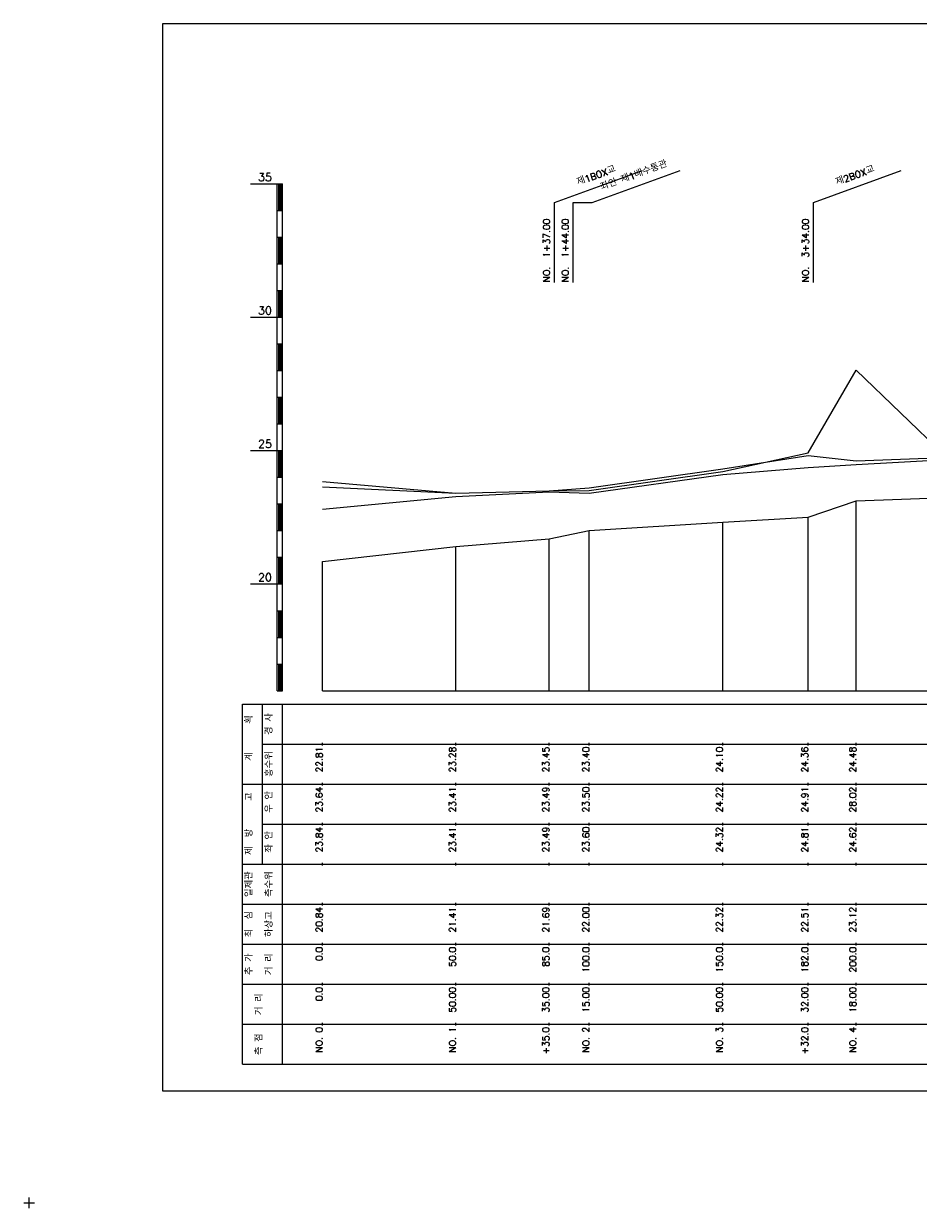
# Model space of a CAD drawing. Extents: x -1170 to -483, y 26 to 996.
# Tile 1 of 5: x -1170 to -834, y 26 to 470. Entities that reach past the tile are written whole.
import ezdxf
from ezdxf.enums import TextEntityAlignment as Align

# ---------------------------------------------------------------- set-up
doc = ezdxf.new("R2010")
doc.units = 0
doc.header["$LTSCALE"] = 5
doc.linetypes.add('CENTER', pattern=[50.8, 31.75, -6.35, 6.35, -6.35])
doc.linetypes.add('PHANTOMX2', pattern=[127, 63.5, -12.7, 12.7, -12.7, 12.7, -12.7])
for name, color, linetype in [('6', 2, 'CONTINUOUS'), ('7', 3, 'CONTINUOUS'), ('8', 1, 'CONTINUOUS'), ('BOX', 5, 'CONTINUOUS'), ('DT1', 3, 'CONTINUOUS'), ('LT1', 4, 'CONTINUOUS'), ('ST1', 7, 'CONTINUOUS')]:
    doc.layers.add(name, color=color, linetype=linetype)
doc.styles.add('GHS', font='ROMANS.shx', dxfattribs={"bigfont": 'GHS.shx'})

msp = doc.modelspace()

# ---------------------------------------------------------------- linework, layer by layer
at = {"layer": '6', "linetype": 'CENTER'}
msp.add_lwpolyline([(-1057.59, 298.47), (-1007.59, 294.17), (-972.59, 294.97), (-957.59, 296.07), (-907.59, 303.27), (-875.59, 308.17), (-857.59, 306.27), (-823.59, 307.47), (-807.59, 310.07), (-757.59, 317.37), (-707.59, 321.97), (-657.59, 326.67), (-607.59, 335.57), (-557.59, 342.57)], dxfattribs=at)
at = {"layer": '7', "linetype": 'PHANTOMX2'}
msp.add_lwpolyline([(-1057.59, 296.47), (-1007.59, 294.17), (-972.59, 294.97), (-957.59, 295.07), (-907.59, 302.27), (-875.59, 309.17), (-857.59, 340.27), (-823.59, 307.47), (-807.59, 308.07), (-757.59, 315.37), (-707.59, 344.97), (-657.59, 349.67), (-607.59, 334.57), (-557.59, 342.57)], dxfattribs=at)
at = {"layer": '8', "linetype": 'CONTINUOUS'}
msp.add_lwpolyline([(-1057.59, 288.17), (-1007.59, 292.87), (-972.59, 294.57), (-957.59, 294.07), (-907.59, 301.07), (-875.59, 303.67), (-857.59, 304.87), (-823.59, 306.77), (-807.59, 306.97), (-757.59, 312.07), (-707.59, 316.97), (-657.59, 321.37), (-607.59, 327.57), (-557.59, 334.87)], dxfattribs=at)
at = {"layer": 'BOX'}
msp.add_lwpolyline([(-1117.59, 70.07), (-517.59, 70.07), (-517.59, 470.07), (-1117.59, 470.07), (-1117.59, 70.07)], dxfattribs=at)
at = {"layer": 'DT1', "linetype": 'CONTINUOUS'}
msp.add_line((-963.59, 403.07), (-956.49, 403.07), dxfattribs=at)
at = {"layer": 'LT1', "linetype": 'CONTINUOUS'}
for p, q in [((-970.59, 403.07), (-937.7, 415.04)), ((-956.49, 403.07), (-923.6, 415.04)), ((-873.59, 403.07), (-840.7, 415.04)), ((-970.59, 373.07), (-970.59, 403.07)), ((-963.59, 373.07), (-963.59, 403.07)), ((-873.59, 373.07), (-873.59, 403.07))]:
    msp.add_line(p, q, dxfattribs=at)
at = {"layer": 'LT1'}
for p, q in [((-1084.59, 410.07), (-1074.59, 410.07)), ((-1074.59, 220.07), (-1074.59, 410.07)), ((-1074.59, 410.07), (-1072.59, 410.07)), ((-1074.09, 409.87), (-1074.09, 400.27)), ((-1073.59, 409.87), (-1073.59, 400.27)), ((-1073.09, 409.87), (-1073.09, 400.27)), ((-1072.59, 220.07), (-1072.59, 410.07)), ((-1074.59, 400.07), (-1072.59, 400.07)), ((-1074.59, 390.07), (-1072.59, 390.07)), ((-1074.09, 389.87), (-1074.09, 380.27)), ((-1073.59, 389.87), (-1073.59, 380.27)), ((-1073.09, 389.87), (-1073.09, 380.27)), ((-1074.59, 380.07), (-1072.59, 380.07)), ((-1074.59, 370.07), (-1072.59, 370.07)), ((-1074.09, 369.87), (-1074.09, 360.27)), ((-1073.59, 369.87), (-1073.59, 360.27)), ((-1073.09, 369.87), (-1073.09, 360.27)), ((-1084.59, 360.07), (-1074.59, 360.07)), ((-1074.59, 360.07), (-1072.59, 360.07)), ((-1074.59, 350.07), (-1072.59, 350.07)), ((-1074.09, 349.87), (-1074.09, 340.27)), ((-1073.59, 349.87), (-1073.59, 340.27)), ((-1073.09, 349.87), (-1073.09, 340.27)), ((-1074.59, 340.07), (-1072.59, 340.07)), ((-1074.59, 330.07), (-1072.59, 330.07)), ((-1074.09, 329.87), (-1074.09, 320.27)), ((-1073.59, 329.87), (-1073.59, 320.27)), ((-1073.09, 329.87), (-1073.09, 320.27)), ((-1074.59, 320.07), (-1072.59, 320.07)), ((-1084.59, 310.07), (-1074.59, 310.07)), ((-1074.59, 310.07), (-1072.59, 310.07)), ((-1074.09, 309.87), (-1074.09, 300.27)), ((-1073.59, 309.87), (-1073.59, 300.27)), ((-1073.09, 309.87), (-1073.09, 300.27)), ((-1074.59, 300.07), (-1072.59, 300.07)), ((-1074.59, 290.07), (-1072.59, 290.07)), ((-1074.09, 289.87), (-1074.09, 280.27)), ((-1073.59, 289.87), (-1073.59, 280.27)), ((-1073.09, 289.87), (-1073.09, 280.27)), ((-857.59, 220.07), (-857.59, 291.27)), ((-875.59, 220.07), (-875.59, 285.17)), ((-1074.59, 280.07), (-1072.59, 280.07)), ((-957.59, 220.07), (-957.59, 280.07)), ((-907.59, 220.07), (-907.59, 283.27)), ((-972.59, 220.07), (-972.59, 276.97)), ((-1007.59, 220.07), (-1007.59, 274.17)), ((-1074.59, 270.07), (-1072.59, 270.07)), ((-1074.09, 269.87), (-1074.09, 260.27)), ((-1073.59, 269.87), (-1073.59, 260.27)), ((-1073.09, 269.87), (-1073.09, 260.27)), ((-1057.59, 220.07), (-1057.59, 268.47)), ((-1084.59, 260.07), (-1074.59, 260.07)), ((-1074.59, 260.07), (-1072.59, 260.07)), ((-1074.59, 250.07), (-1072.59, 250.07)), ((-1074.09, 249.87), (-1074.09, 240.27)), ((-1073.59, 249.87), (-1073.59, 240.27)), ((-1073.09, 249.87), (-1073.09, 240.27)), ((-1074.59, 240.07), (-1072.59, 240.07)), ((-1074.59, 230.07), (-1072.59, 230.07)), ((-1074.09, 229.87), (-1074.09, 220.27)), ((-1073.59, 229.87), (-1073.59, 220.27)), ((-1073.09, 229.87), (-1073.09, 220.27)), ((-1074.59, 220.07), (-1072.59, 220.07)), ((-1057.59, 220.07), (-557.59, 220.07)), ((-1057.59, 199.57), (-1057.59, 200.57)), ((-1007.59, 199.57), (-1007.59, 200.57)), ((-972.59, 199.57), (-972.59, 200.57)), ((-957.59, 199.57), (-957.59, 200.57)), ((-907.59, 199.57), (-907.59, 200.57)), ((-875.59, 199.57), (-875.59, 200.57)), ((-857.59, 199.57), (-857.59, 200.57)), ((-1057.59, 184.57), (-1057.59, 185.57)), ((-1007.59, 184.57), (-1007.59, 185.57)), ((-972.59, 184.57), (-972.59, 185.57)), ((-957.59, 184.57), (-957.59, 185.57)), ((-907.59, 184.57), (-907.59, 185.57)), ((-875.59, 184.57), (-875.59, 185.57)), ((-857.59, 184.57), (-857.59, 185.57)), ((-1057.59, 169.57), (-1057.59, 170.57)), ((-1007.59, 169.57), (-1007.59, 170.57)), ((-972.59, 169.57), (-972.59, 170.57)), ((-957.59, 169.57), (-957.59, 170.57)), ((-907.59, 169.57), (-907.59, 170.57)), ((-875.59, 169.57), (-875.59, 170.57)), ((-857.59, 169.57), (-857.59, 170.57)), ((-1057.59, 154.57), (-1057.59, 155.57)), ((-1007.59, 154.57), (-1007.59, 155.57)), ((-972.59, 154.57), (-972.59, 155.57)), ((-957.59, 154.57), (-957.59, 155.57)), ((-907.59, 154.57), (-907.59, 155.57)), ((-875.59, 154.57), (-875.59, 155.57)), ((-857.59, 154.57), (-857.59, 155.57)), ((-1057.59, 139.57), (-1057.59, 140.57)), ((-1007.59, 139.57), (-1007.59, 140.57)), ((-972.59, 139.57), (-972.59, 140.57)), ((-957.59, 139.57), (-957.59, 140.57)), ((-907.59, 139.57), (-907.59, 140.57)), ((-875.59, 139.57), (-875.59, 140.57)), ((-857.59, 139.57), (-857.59, 140.57)), ((-1057.59, 124.57), (-1057.59, 125.57)), ((-1007.59, 124.57), (-1007.59, 125.57)), ((-972.59, 124.57), (-972.59, 125.57)), ((-957.59, 124.57), (-957.59, 125.57)), ((-907.59, 124.57), (-907.59, 125.57)), ((-875.59, 124.57), (-875.59, 125.57)), ((-857.59, 124.57), (-857.59, 125.57)), ((-1057.59, 109.57), (-1057.59, 110.57)), ((-1007.59, 109.57), (-1007.59, 110.57)), ((-972.59, 109.57), (-972.59, 110.57)), ((-957.59, 109.57), (-957.59, 110.57)), ((-907.59, 109.57), (-907.59, 110.57)), ((-875.59, 109.57), (-875.59, 110.57)), ((-857.59, 109.57), (-857.59, 110.57)), ((-1057.59, 94.57), (-1057.59, 95.57)), ((-1007.59, 94.57), (-1007.59, 95.57)), ((-972.59, 94.57), (-972.59, 95.57)), ((-957.59, 94.57), (-957.59, 95.57)), ((-907.59, 94.57), (-907.59, 95.57)), ((-875.59, 94.57), (-875.59, 95.57)), ((-857.59, 94.57), (-857.59, 95.57))]:
    msp.add_line(p, q, dxfattribs=at)
msp.add_lwpolyline([(-1057.59, 268.47), (-1007.59, 274.17), (-972.59, 276.97), (-957.59, 280.07), (-907.59, 283.27), (-875.59, 285.17), (-857.59, 291.27), (-823.59, 292.47), (-807.59, 294.07), (-757.59, 297.37), (-707.59, 301.97), (-657.59, 306.67), (-607.59, 313.57), (-557.59, 320.57)], dxfattribs=at)
at = {"layer": 'ST1'}
for p, q in [((-1087.59, 215.07), (-544.59, 215.07)), ((-1087.59, 80.07), (-1087.59, 215.07)), ((-1080.09, 185.07), (-1080.09, 215.07)), ((-1072.59, 80.07), (-1072.59, 215.07)), ((-1080.09, 200.07), (-544.59, 200.07)), ((-1087.59, 185.07), (-544.59, 185.07)), ((-1080.09, 155.07), (-1080.09, 185.07)), ((-1080.09, 170.07), (-544.59, 170.07)), ((-1087.59, 155.07), (-544.59, 155.07)), ((-1087.59, 140.07), (-544.59, 140.07)), ((-1087.59, 125.07), (-544.59, 125.07)), ((-1087.59, 110.07), (-544.59, 110.07)), ((-1087.59, 95.07), (-544.59, 95.07)), ((-1087.59, 80.07), (-544.59, 80.07)), ((-1169.59, 28.07), (-1165.59, 28.07)), ((-1167.59, 26.07), (-1167.59, 30.07))]:
    msp.add_line(p, q, dxfattribs=at)

# ---------------------------------------------------------------- texts
at = {"layer": 'DT1', "linetype": 'CONTINUOUS', "style": 'GHS'}
for s, rotation, p in [('좌안 제1배수통관', 20, (-940.49, 412.06)), ('제1BOX교', 20, (-954.59, 412.06)), ('제2BOX교', 20, (-857.59, 412.06)), ('  획', 90, (-1083.84, 207.57)), ('경 사', 90, (-1076.34, 207.57)), ('홍수위', 90, (-1076.34, 192.57)), ('   계', 90, (-1083.84, 192.57)), ('   고', 90, (-1083.84, 177.57)), (' 우 안', 90, (-1076.34, 177.57)), (' 제  방', 90, (-1083.84, 162.57)), (' 좌 안', 90, (-1076.34, 162.57)), ('일제관', 90, (-1083.84, 147.57)), ('측수위', 90, (-1076.34, 147.57)), ('최  심', 90, (-1083.84, 132.57)), ('하상고', 90, (-1076.34, 132.57)), ('추 가', 90, (-1083.84, 117.57)), ('거 리', 90, (-1076.34, 117.57)), ('거 리', 90, (-1080.09, 102.57)), ('측 점', 90, (-1080.09, 87.57))]:
    msp.add_text(s, height=2.5, rotation=rotation, dxfattribs=at).set_placement(p, align=Align.CENTER)
at = {"layer": 'DT1', "style": 'GHS'}
for s, p in [('35', (-1076.59, 411.07)), ('30', (-1076.59, 361.07)), ('25', (-1076.59, 311.07)), ('20', (-1076.59, 261.07))]:
    msp.add_text(s, height=3, dxfattribs=at).set_placement(p, align=Align.RIGHT)
at = {"layer": 'DT1', "linetype": 'CONTINUOUS', "style": 'GHS'}
for s, p in [('NO.  1+37.00', (-972.34, 373.2)), ('NO.  1+44.00', (-965.34, 373.2)), ('NO.  3+34.00', (-875.34, 373.2))]:
    msp.add_text(s, height=2.5, rotation=90, dxfattribs=at).set_placement(p)
for s, p in [('   22.81', (-1057.59, 199.07)), ('   23.28', (-1007.59, 199.07)), ('   23.45', (-972.59, 199.07)), ('   23.40', (-957.59, 199.07)), ('   24.10', (-907.59, 199.07)), ('   24.36', (-875.59, 199.07)), ('   24.48', (-857.59, 199.07))]:
    msp.add_text(s, height=2.5, rotation=90, dxfattribs=at).set_placement(p, align=Align.RIGHT)
at = {"layer": 'DT1', "linetype": 'PHANTOMX2', "style": 'GHS'}
for s, p in [(' 23.64', (-1057.59, 184.07)), (' 23.41', (-1007.59, 184.07)), (' 23.49', (-972.59, 184.07)), (' 23.50', (-957.59, 184.07)), (' 24.22', (-907.59, 184.07)), (' 24.91', (-875.59, 184.07)), (' 28.02', (-857.59, 184.07))]:
    msp.add_text(s, height=2.5, rotation=90, dxfattribs=at).set_placement(p, align=Align.RIGHT)
at = {"layer": 'DT1', "linetype": 'CENTER', "style": 'GHS'}
for s, p in [(' 23.84', (-1057.59, 169.07)), (' 23.41', (-1007.59, 169.07)), (' 23.49', (-972.59, 169.07)), (' 23.60', (-957.59, 169.07)), (' 24.32', (-907.59, 169.07)), (' 24.81', (-875.59, 169.07)), (' 24.62', (-857.59, 169.07))]:
    msp.add_text(s, height=2.5, rotation=90, dxfattribs=at).set_placement(p, align=Align.RIGHT)
at = {"layer": 'DT1', "style": 'GHS'}
for s, p in [(' 20.84', (-1057.59, 139.07)), (' 21.41', (-1007.59, 139.07)), (' 21.69', (-972.59, 139.07)), (' 22.00', (-957.59, 139.07)), (' 22.32', (-907.59, 139.07)), (' 22.51', (-875.59, 139.07)), (' 23.12', (-857.59, 139.07)), ('     0.0', (-1057.59, 124.07)), ('    50.0', (-1007.59, 124.07)), ('    85.0', (-972.59, 124.07)), ('   100.0', (-957.59, 124.07)), ('   150.0', (-907.59, 124.07)), ('   182.0', (-875.59, 124.07)), ('   200.0', (-857.59, 124.07)), ('   0.0', (-1057.59, 109.07)), ('  50.00', (-1007.59, 109.07)), ('  35.00', (-972.59, 109.07)), ('  15.00', (-957.59, 109.07)), ('  50.00', (-907.59, 109.07)), ('  32.00', (-875.59, 109.07)), ('  18.00', (-857.59, 109.07)), ('NO. 0', (-1057.59, 94.07)), ('NO. 1', (-1007.59, 94.07)), ('+35.0', (-972.59, 94.07)), ('NO. 2', (-957.59, 94.07)), ('NO. 3', (-907.59, 94.07)), ('+32.0', (-875.59, 94.07)), ('NO. 4', (-857.59, 94.07))]:
    msp.add_text(s, height=2.5, rotation=90, dxfattribs=at).set_placement(p, align=Align.RIGHT)

doc.saveas('drawing.dxf')
